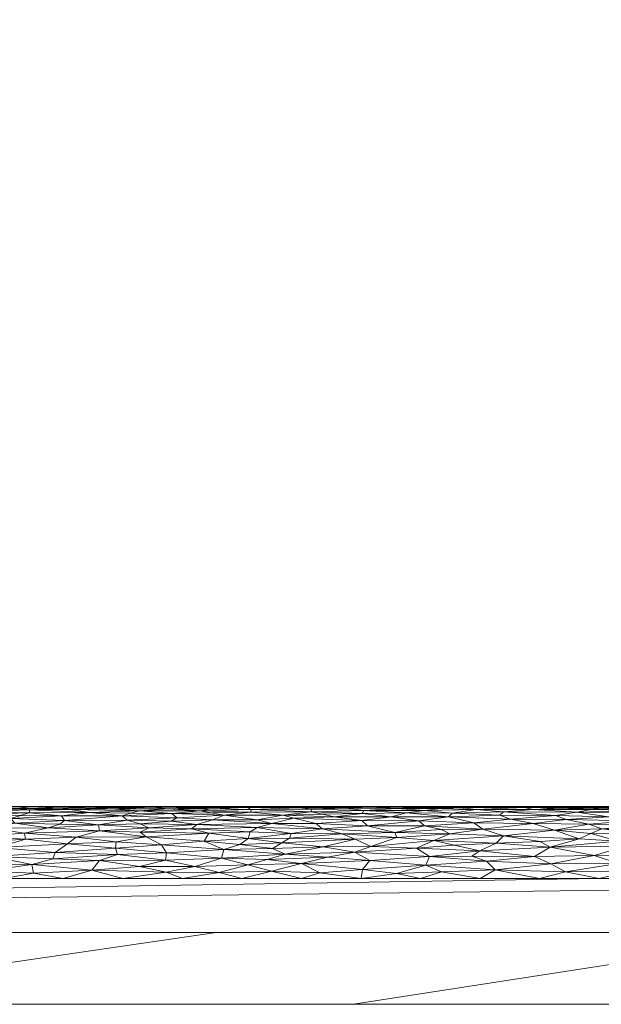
# Model space of a CAD drawing. Header units: millimetres. Extents: x -300 to 300, y 0 to 450.
# Tile 20 of 256: x -202 to -186, y 0 to 27. Entities that reach past the tile are written whole.
import ezdxf

# ---------------------------------------------------------------- set-up
doc = ezdxf.new("R2010")
doc.units = ezdxf.units.MM
doc.layers.add('A-GENM', color=13, linetype='Continuous')

# ---------------------------------------------------------------- blocks, each defined once
blk = doc.blocks.new('MODEL_CCAS0420-1080410R0 - MODEL_CCAS0420-1080410R0-453240-Preview')
at = {"layer": 'A-GENM', "lineweight": 9}
mesh = blk.add_polyface(dxfattribs=at)
corners = [(-296.159, -20, -110), (-295.657, -15.55, -110), (-294.177, -11.323, -110), (-291.793, -7.531, -110), (-288.625, -4.364, -110), (-284.831, -1.981, -110), (-280.602, -0.502, -110), (-276.147, 0, -110), (276.147, 0, -110), (280.596, -0.501, -110), (284.825, -1.978, -110), (288.619, -4.359, -110), (291.788, -7.525, -110), (294.174, -11.316, -110), (295.656, -15.545, -110), (296.159, -20, -110), (296.159, -426.171, -110), (295.658, -430.617, -110), (294.182, -434.842, -110), (291.802, -438.632, -110), (288.638, -441.797, -110), (284.848, -444.179, -110), (280.622, -445.657, -110), (276.171, -446.159, -110), (-276.171, -446.159, -110), (-280.617, -445.658, -110), (-284.842, -444.182, -110), (-288.632, -441.802, -110), (-291.797, -438.638, -110), (-294.179, -434.848, -110), (-295.657, -430.622, -110), (-296.159, -426.171, -110)]
mesh.append_faces([[corners[k] for k in face] for face in [(15, 12, 13, 14)]], dxfattribs={"vtx0": -1})
mesh.append_faces([[corners[k] for k in face] for face in [(16, 8, 15)]], dxfattribs={"vtx0": -1, "vtx1": -1})
mesh.append_faces([[corners[k] for k in face] for face in [(24, 31, 7, 8)]], dxfattribs={"vtx0": -1, "vtx1": -1, "vtx3": -1})
mesh.append_faces([[corners[k] for k in face] for face in [(31, 24, 25, 30), (18, 21, 22, 17), (17, 22, 23, 16)]], dxfattribs={"vtx0": -1, "vtx2": -1})
mesh.append_faces([[corners[k] for k in face] for face in [(0, 3, 4, 5), (0, 5, 6, 7)]], dxfattribs={"vtx0": -1, "vtx3": -1})
mesh.append_faces([[corners[k] for k in face] for face in [(28, 29, 27)]], dxfattribs={"vtx1": -1})
mesh.append_faces([[corners[k] for k in face] for face in [(25, 26, 30), (11, 12, 15, 10), (9, 10, 15, 8), (31, 0, 7)]], dxfattribs={"vtx1": -1, "vtx2": -1})
mesh.append_faces([[corners[k] for k in face] for face in [(23, 24, 8, 16)]], dxfattribs={"vtx1": -1, "vtx2": -1, "vtx3": -1})
mesh.append_faces([[corners[k] for k in face] for face in [(26, 27, 29, 30)]], dxfattribs={"vtx1": -1, "vtx3": -1})
mesh.append_faces([[corners[k] for k in face] for face in [(19, 20, 21, 18)]], dxfattribs={"vtx2": -1})
mesh.append_faces([[corners[k] for k in face] for face in [(0, 1, 2, 3)]], dxfattribs={"vtx3": -1})
mesh = blk.add_polyface(dxfattribs=at)
corners = [(279.918, 0, -2), (278.032, 0, -56), (276.147, 0, -110), (-276.147, 0, -110), (-278.032, 0, -56), (-279.918, 0, -2), (0, 0, -2)]
mesh.append_faces([[corners[k] for k in face] for face in [(6, 3, 4, 5)]], dxfattribs={"vtx0": -1})
mesh.append_faces([[corners[k] for k in face] for face in [(3, 6, 2)]], dxfattribs={"vtx0": -1, "vtx1": -1})
mesh.append_faces([[corners[k] for k in face] for face in [(1, 2, 6, 0)]], dxfattribs={"vtx1": -1})
mesh = blk.add_polyface(dxfattribs=at)
corners = [(279.918, 0, -2), (0, 0, -2), (-279.918, 0, -2), (-279.918, -0.586, -0.586), (-279.918, -2), (0, -2), (279.918, -2), (279.918, -0.586, -0.586), (-146.072, 0, -2), (-139.959, -2), (-209.938, -2), (-246.456, -2), (-73.036, 0, -2), (-212.995, 0, -2), (-69.979, -2), (-246.456, 0, -2), (146.072, -2), (139.959, 0, -2), (209.938, 0, -2), (246.456, 0, -2), (73.036, -2), (212.995, -2), (69.979, 0, -2), (246.456, -2), (-36.518, 0, -2), (-34.99, -2), (-52.485, -2), (34.99, 0, -2), (36.518, -2), (18.259, -2), (-263.187, -2), (-109.554, 0, -2), (-104.969, -2), (-122.464, -2), (263.187, 0, -2), (104.969, 0, -2), (109.554, -2), (91.295, -2), (-174.949, -2), (-179.533, 0, -2), (-162.803, 0, -2), (179.533, -2), (174.949, 0, -2), (192.444, 0, -2), (-157.454, -2), (-127.813, 0, -2), (-18.259, 0, -2), (-17.495, -2), (-229.726, 0, -2), (-228.197, -2), (229.726, -2), (228.197, 0, -2), (54.777, -2), (52.485, 0, -2), (-87.474, -2), (-91.295, 0, -2), (127.813, -2), (122.464, 0, -2), (-196.264, 0, -2), (-192.444, -2), (157.454, 0, -2), (162.803, -2), (-54.777, 0, -2), (17.495, 0, -2), (-263.187, 0, -2), (263.187, -2), (87.474, 0, -2), (196.264, -2)]
mesh.append_faces([[corners[k] for k in face] for face in [(44, 40, 38), (45, 33, 31), (46, 47, 1), (50, 51, 21), (52, 53, 28), (54, 55, 32), (56, 57, 36), (58, 59, 39), (60, 61, 42)]], dxfattribs={"vtx0": -1, "vtx1": -1})
mesh.append_faces([[corners[k] for k in face] for face in [(34, 65, 7), (30, 64, 3)]], dxfattribs={"vtx0": -1, "vtx1": -1, "vtx2": -1})
mesh.append_faces([[corners[k] for k in face] for face in [(5, 63, 1, 47), (42, 61, 41, 43), (19, 23, 65, 34), (32, 55, 31, 33), (28, 53, 27, 29), (39, 59, 38, 40), (36, 57, 35, 37), (21, 51, 18, 67), (63, 5, 29, 27), (67, 18, 43, 41), (37, 35, 66)]], dxfattribs={"vtx0": -1, "vtx2": -1})
mesh.append_faces([[corners[k] for k in face] for face in [(2, 3, 64)]], dxfattribs={"vtx1": -1})
mesh.append_faces([[corners[k] for k in face] for face in [(25, 47, 46, 24), (9, 33, 45, 8), (8, 40, 44, 9), (49, 10, 13, 48), (11, 49, 48, 15), (19, 51, 50, 23), (20, 37, 66, 22), (26, 25, 24, 62), (14, 26, 62, 12), (22, 53, 52, 20), (30, 11, 15, 64), (12, 55, 54, 14), (17, 57, 56, 16), (10, 59, 58, 13), (16, 61, 60, 17)]], dxfattribs={"vtx1": -1, "vtx3": -1})
mesh.append_faces([[corners[k] for k in face] for face in [(3, 4, 30), (65, 6, 7), (7, 0, 34)]], dxfattribs={"vtx2": -1})
mesh = blk.add_polyface(dxfattribs=at)
corners = [(-279.918, -2), (-292.651, -7.27), (-297.929, -20), (-297.929, -224.97), (-297.929, -429.94), (-292.661, -442.661), (-279.94, -447.929), (0, -447.929), (279.94, -447.929), (292.661, -442.661), (297.929, -429.94), (297.929, -224.97), (297.929, -20), (292.651, -7.27), (279.918, -2), (0, -2), (0, -3.5), (13.257, -3.5), (26.515, -3.5), (39.772, -3.5), (53.029, -3.5), (66.287, -3.5), (79.544, -3.5), (92.801, -3.5), (106.059, -3.5), (119.316, -3.5), (132.573, -3.5), (145.831, -3.5), (159.088, -3.5), (172.345, -3.5), (185.603, -3.5), (198.86, -3.5), (212.117, -3.5), (225.375, -3.5), (238.632, -3.5), (251.889, -3.5), (265.147, -3.5), (278.404, -3.5), (291.028, -7.487), (296.497, -19.511), (296.5, -32.769), (296.5, -46.026), (296.5, -59.283), (296.5, -72.541), (296.5, -85.798), (296.5, -99.055), (296.5, -112.313), (296.5, -125.57), (296.5, -138.827), (296.5, -152.085), (296.5, -165.342), (296.5, -178.599), (296.5, -191.857), (296.5, -205.114), (296.5, -218.371), (296.5, -231.629), (296.5, -244.886), (296.5, -258.143), (296.499, -271.401), (296.499, -284.658), (296.499, -297.915), (296.499, -311.173), (296.499, -324.43), (296.499, -337.687), (296.5, -350.945), (296.5, -364.202), (296.5, -377.459), (296.5, -390.717), (296.5, -403.974), (296.5, -417.231), (296.497, -430.489), (291.028, -442.513), (278.404, -446.5), (265.147, -446.5), (251.889, -446.5), (238.632, -446.5), (225.375, -446.5), (212.117, -446.5), (198.86, -446.5), (185.603, -446.5), (172.345, -446.5), (159.088, -446.5), (145.831, -446.5), (132.573, -446.5), (119.316, -446.5), (106.059, -446.5), (92.801, -446.5), (79.544, -446.5), (66.287, -446.5), (53.029, -446.5), (39.772, -446.5), (26.515, -446.5), (13.257, -446.5), (0, -446.5), (-12.926, -446.5), (-25.852, -446.5), (-38.777, -446.5), (-51.703, -446.5), (-64.629, -446.5), (-77.555, -446.5), (-90.48, -446.5), (-103.406, -446.5), (-116.332, -446.5), (-129.258, -446.5), (-142.183, -446.5), (-155.109, -446.5), (-168.035, -446.5), (-180.961, -446.5), (-193.887, -446.5), (-206.812, -446.5), (-219.738, -446.5), (-232.664, -446.5), (-245.59, -446.5), (-258.515, -446.5), (-271.441, -446.5), (-284.356, -445.968), (-294.544, -438.124), (-296.5, -425.35), (-296.5, -412.424), (-296.5, -399.498), (-296.5, -386.572), (-296.5, -373.646), (-296.5, -360.721), (-296.5, -347.795), (-296.499, -334.869), (-296.499, -321.943), (-296.499, -309.018), (-296.499, -296.092), (-296.499, -283.166), (-296.499, -270.24), (-296.5, -257.315), (-296.5, -244.389), (-296.5, -231.463), (-296.5, -218.537), (-296.5, -205.611), (-296.5, -192.686), (-296.5, -179.76), (-296.5, -166.834), (-296.5, -153.908), (-296.5, -140.983), (-296.5, -128.057), (-296.5, -115.131), (-296.5, -102.205), (-296.5, -89.28), (-296.5, -76.354), (-296.5, -63.428), (-296.5, -50.502), (-296.5, -37.576), (-296.5, -24.651), (-294.544, -11.876), (-284.356, -4.032), (-271.441, -3.5), (-258.515, -3.5), (-245.59, -3.5), (-232.664, -3.5), (-219.738, -3.5), (-206.812, -3.5), (-193.887, -3.5), (-180.961, -3.5), (-168.035, -3.5), (-155.109, -3.5), (-142.183, -3.5), (-129.258, -3.5), (-116.332, -3.5), (-103.406, -3.5), (-90.48, -3.5), (-77.555, -3.5), (-64.629, -3.5), (-51.703, -3.5), (-38.777, -3.5), (-25.852, -3.5), (-12.926, -3.5), (-294.538, -438.129), (-294.547, -438.108)]
mesh.append_faces([[corners[k] for k in face] for face in [(116, 172, 173)]])
mesh.append_faces([[corners[k] for k in face] for face in [(118, 4, 117), (6, 115, 5), (115, 6, 114), (7, 104, 6), (1, 150, 0), (151, 0, 150)]], dxfattribs={"vtx0": -1, "vtx1": -1})
mesh.append_faces([[corners[k] for k in face] for face in [(4, 124, 125), (7, 99, 100), (2, 148, 149), (149, 1, 2), (2, 141, 142), (0, 151, 152), (0, 160, 161, 15), (15, 165, 166), (15, 170, 171), (8, 81, 82, 7), (8, 72, 73), (11, 61, 62, 10), (12, 46, 47, 11), (38, 13, 14, 37), (13, 38, 39, 12)]], dxfattribs={"vtx0": -1, "vtx2": -1})
mesh.append_faces([[corners[k] for k in face] for face in [(4, 118, 119, 120), (4, 120, 121, 122), (3, 128, 129, 130), (3, 130, 131, 132), (3, 138, 139, 140), (0, 154, 155, 156), (0, 156, 157, 158), (15, 161, 162, 163), (15, 163, 164, 165), (8, 73, 74, 75), (7, 86, 87, 88), (7, 83, 84, 85), (10, 68, 69, 70), (11, 55, 56, 57), (14, 28, 29, 30), (14, 32, 33, 34), (15, 19, 20, 21), (12, 44, 45, 46), (11, 49, 50, 51), (11, 47, 48, 49), (12, 39, 40, 41)]], dxfattribs={"vtx0": -1, "vtx3": -1})
mesh.append_faces([[corners[k] for k in face] for face in [(123, 124, 4, 122), (127, 128, 3, 126), (113, 114, 6, 112), (111, 112, 6, 110), (109, 110, 6, 108), (107, 108, 6, 106), (96, 97, 7, 95), (105, 106, 6, 104), (103, 104, 7, 102), (101, 102, 7, 100), (98, 99, 7, 97), (94, 95, 7, 93), (135, 136, 3, 134), (137, 138, 3, 136), (133, 134, 3, 132), (145, 146, 2, 144), (147, 148, 2, 146), (143, 144, 2, 142), (149, 150, 1), (153, 154, 0, 152), (159, 160, 0, 158), (169, 170, 15, 168), (167, 168, 15, 166), (78, 79, 8, 77), (80, 81, 8, 79), (76, 77, 8, 75), (91, 92, 7, 90), (89, 90, 7, 88), (85, 86, 7), (82, 83, 7), (67, 68, 10, 66), (65, 66, 10, 64), (60, 61, 11, 59), (58, 59, 11, 57), (63, 64, 10, 62), (54, 55, 11, 53), (26, 27, 15, 25), (31, 32, 14, 30), (16, 17, 15, 171), (18, 19, 15, 17), (24, 25, 15, 23), (22, 23, 15, 21), (34, 35, 14), (52, 53, 11, 51), (36, 37, 14, 35), (42, 43, 12, 41), (43, 44, 12), (92, 93, 7)]], dxfattribs={"vtx1": -1, "vtx2": -1})
mesh.append_faces([[corners[k] for k in face] for face in [(3, 4, 125, 126), (2, 3, 140, 141), (71, 72, 8, 9), (70, 71, 9, 10), (27, 28, 14, 15)]], dxfattribs={"vtx1": -1, "vtx3": -1})
mesh.append_faces([[corners[k] for k in face] for face in [(4, 173, 117), (115, 172, 5)]], dxfattribs={"vtx2": -1})
mesh = blk.add_polyface(dxfattribs=at)
corners = [(183.671, -4.178, -0.125), (184.857, -4.395, -0.218), (185.744, -4.141, -0.112), (186.965, -4.373, -0.207), (185.073, -4.541, -0.298), (186.229, -5.341, -1.217), (184.42, -5.389, -1.341), (185.825, -5.422, -1.445), (185.933, -5.48, -1.718), (184.735, -5.478, -1.703), (185.041, -5.495, -1.849), (185.893, -5.015, -0.693), (184.717, -5.105, -0.806), (186.52, -5.138, -0.852), (185.343, -5.216, -0.973), (186.689, -5.495, -1.86), (185.933, -5.5, -2), (185.84, -4.751, -0.442), (185.529, -4.886, -0.558), (186.842, -4.841, -0.517), (183.946, -3.5), (184.775, -3.694, -0.011), (185.603, -3.5), (186.545, -3.686, -0.01), (184.446, -5.45, -1.554), (184.962, -5.331, -1.194), (183.722, -5.313, -1.155), (186.946, -3.904, -0.046), (185.066, -3.916, -0.048), (187.442, -5.03, -0.712), (186.817, -5.252, -1.034), (184.42, -4.967, -0.64), (183.721, -5.206, -0.956), (183.871, -4.512, -0.281), (183.665, -5.495, -1.858), (185.545, -5.457, -1.584), (186.672, -5.461, -1.607), (187.444, -5.417, -1.427), (186.161, -4.608, -0.34), (183.879, -4.861, -0.535), (184.38, -4.745, -0.437), (187.26, -3.5), (184.421, -5.5, -2)]
mesh.append_faces([[corners[k] for k in face] for face in [(20, 21, 22)]], dxfattribs={"vtx0": -1, "vtx1": -1})
mesh.append_faces([[corners[k] for k in face] for face in [(0, 1, 2), (3, 1, 4), (5, 6, 7), (8, 9, 10), (11, 12, 13), (12, 14, 13), (15, 10, 16), (17, 18, 19), (23, 22, 21), (3, 2, 1), (6, 24, 7), (19, 18, 11), (25, 14, 26), (27, 28, 2), (2, 28, 0), (11, 13, 29), (13, 14, 30), (11, 31, 12), (14, 5, 30), (32, 14, 12), (11, 18, 31), (33, 4, 1), (9, 34, 10), (35, 8, 36), (35, 7, 24), (5, 7, 37), (17, 19, 38), (39, 18, 40), (4, 17, 38), (40, 18, 17), (23, 21, 28), (23, 28, 27), (15, 8, 10), (8, 35, 9), (36, 7, 35), (40, 17, 4), (3, 4, 38), (18, 39, 31), (6, 5, 25), (14, 25, 5), (9, 35, 24)]], dxfattribs={"vtx0": -1, "vtx1": -1, "vtx2": -1})
mesh.append_faces([[corners[k] for k in face] for face in [(10, 42, 16)]], dxfattribs={"vtx0": -1, "vtx2": -1})
mesh.append_faces([[corners[k] for k in face] for face in [(41, 22, 23)]], dxfattribs={"vtx1": -1, "vtx2": -1})
mesh = blk.add_polyface(dxfattribs=at)
corners = [(189.712, -5.495, -1.851), (188.108, -5.494, -1.845), (188.956, -5.5, -2), (186.229, -5.341, -1.217), (187.444, -5.417, -1.427), (188.265, -5.356, -1.254), (187.442, -5.03, -0.712), (189.088, -5.053, -0.738), (188.841, -4.875, -0.548), (186.52, -5.138, -0.852), (186.817, -5.252, -1.034), (188.07, -5.152, -0.872), (186.842, -4.841, -0.517), (187.4, -4.111, -0.102), (186.965, -4.373, -0.207), (188.921, -4.272, -0.162), (185.744, -4.141, -0.112), (187.444, -5.5, -2), (186.689, -5.495, -1.86), (187.684, -5.474, -1.674), (185.933, -5.48, -1.718), (189.761, -4.739, -0.432), (188.265, -4.683, -0.391), (186.161, -4.608, -0.34), (188.471, -4.48, -0.263), (189.694, -5.317, -1.165), (188.367, -5.263, -1.055), (189.038, -5.418, -1.431), (187.241, -4.526, -0.289), (188.742, -3.983, -0.064), (186.946, -3.904, -0.046), (189.795, -5.214, -0.969), (185.893, -5.015, -0.693), (188.495, -3.743, -0.017), (186.545, -3.686, -0.01), (187.26, -3.5), (188.917, -3.5), (189.148, -4.125, -0.107), (185.933, -5.5, -2), (189.468, -5.474, -1.675), (190.202, -4.561, -0.31), (186.672, -5.461, -1.607), (185.825, -5.422, -1.445)]
mesh.append_faces([[corners[k] for k in face] for face in [(35, 33, 36)]], dxfattribs={"vtx0": -1, "vtx1": -1})
mesh.append_faces([[corners[k] for k in face] for face in [(0, 1, 2), (3, 4, 5), (6, 7, 8), (9, 10, 11), (12, 6, 8), (13, 14, 15), (14, 13, 16), (17, 1, 18), (19, 20, 18), (8, 21, 22), (11, 7, 6), (8, 22, 12), (23, 12, 22), (14, 24, 15), (5, 25, 26), (11, 10, 26), (5, 4, 27), (10, 5, 26), (19, 27, 4), (28, 22, 24), (29, 30, 13), (9, 11, 6), (31, 11, 26), (12, 32, 6), (5, 10, 3), (33, 34, 30), (33, 35, 34), (29, 33, 30), (13, 30, 16), (37, 13, 15), (19, 18, 1), (27, 19, 39), (39, 19, 1), (28, 24, 14), (40, 24, 22), (41, 20, 19), (19, 4, 41), (42, 41, 4), (13, 37, 29), (14, 23, 28), (22, 28, 23)]], dxfattribs={"vtx0": -1, "vtx1": -1, "vtx2": -1})
mesh.append_faces([[corners[k] for k in face] for face in [(1, 17, 2)]], dxfattribs={"vtx0": -1, "vtx2": -1})
mesh.append_faces([[corners[k] for k in face] for face in [(38, 17, 18)]], dxfattribs={"vtx1": -1, "vtx2": -1})
mesh = blk.add_polyface(dxfattribs=at)
corners = [(189.694, -5.317, -1.165), (190.965, -5.329, -1.191), (189.795, -5.214, -0.969), (190.431, -3.873, -0.039), (188.742, -3.983, -0.064), (190.327, -4.113, -0.103), (189.088, -5.053, -0.738), (188.07, -5.152, -0.872), (188.265, -5.356, -1.254), (189.038, -5.418, -1.431), (189.468, -5.474, -1.675), (189.712, -5.495, -1.851), (190.744, -5.477, -1.697), (190.202, -4.561, -0.31), (188.265, -4.683, -0.391), (189.761, -4.739, -0.432), (191.02, -5.495, -1.854), (190.467, -5.389, -1.341), (188.495, -3.743, -0.017), (191.244, -3.637, -0.005), (190.574, -3.5), (189.99, -3.681, -0.009), (189.997, -5.445, -1.532), (191.983, -4.004, -0.07), (188.921, -4.272, -0.162), (190.69, -4.343, -0.194), (191.389, -5.216, -0.972), (189.64, -4.427, -0.234), (190.624, -5.108, -0.81), (190.466, -4.966, -0.639), (188.841, -4.875, -0.548), (189.992, -4.861, -0.535), (191.294, -4.779, -0.464), (188.367, -5.263, -1.055), (189.148, -4.125, -0.107), (188.471, -4.48, -0.263), (188.917, -3.5), (188.956, -5.5, -2), (190.468, -5.5, -2), (188.108, -5.494, -1.845), (191.236, -5.447, -1.542), (191.238, -4.641, -0.361), (191.961, -4.393, -0.217)]
mesh.append_faces([[corners[k] for k in face] for face in [(36, 21, 20)]], dxfattribs={"vtx0": -1, "vtx1": -1})
mesh.append_faces([[corners[k] for k in face] for face in [(0, 1, 2), (3, 4, 5), (6, 7, 2), (0, 8, 9), (10, 11, 12), (13, 14, 15), (12, 11, 16), (17, 0, 9), (3, 18, 4), (19, 20, 21), (17, 9, 22), (5, 23, 3), (5, 24, 25), (2, 1, 26), (13, 25, 27), (6, 28, 29), (2, 26, 28), (30, 6, 29), (31, 32, 15), (6, 2, 28), (0, 2, 33), (0, 17, 1), (22, 9, 10), (5, 4, 34), (35, 27, 24), (21, 36, 18), (18, 3, 21), (16, 11, 38), (39, 11, 10), (22, 12, 40), (31, 15, 30), (15, 32, 41), (13, 42, 25), (15, 41, 13), (12, 22, 10), (17, 22, 40), (24, 5, 34), (3, 19, 21), (30, 29, 31), (32, 31, 29), (24, 27, 25), (35, 13, 27)]], dxfattribs={"vtx0": -1, "vtx1": -1, "vtx2": -1})
mesh.append_faces([[corners[k] for k in face] for face in [(37, 38, 11)]], dxfattribs={"vtx1": -1, "vtx2": -1})
mesh = blk.add_polyface(dxfattribs=at)
corners = [(192.19, -3.75, -0.018), (190.431, -3.873, -0.039), (191.983, -4.004, -0.07), (192.2, -5.309, -1.146), (192.976, -5.218, -0.976), (191.389, -5.216, -0.972), (192.207, -5.111, -0.814), (190.624, -5.108, -0.81), (192.049, -4.969, -0.643), (190.466, -4.966, -0.639), (191.294, -4.779, -0.464), (192.946, -5.495, -1.854), (193.959, -5.469, -1.647), (191.979, -5.484, -1.743), (191.979, -5.5, -2), (191.02, -5.495, -1.854), (192.152, -5.392, -1.351), (191.236, -5.447, -1.542), (192.65, -5.458, -1.589), (190.965, -5.329, -1.191), (193.62, -5.353, -1.246), (190.467, -5.389, -1.341), (193.302, -4.885, -0.557), (193.299, -5.291, -1.109), (193.492, -5.03, -0.711), (192.754, -4.746, -0.438), (191.238, -4.641, -0.361), (193.288, -4.38, -0.211), (192.401, -4.236, -0.147), (191.961, -4.393, -0.217), (192.395, -4.59, -0.328), (190.327, -4.113, -0.103), (193.16, -4.092, -0.096), (193.89, -3.92, -0.049), (193.381, -3.66, -0.007), (192.231, -3.5), (190.202, -4.561, -0.31), (190.69, -4.343, -0.194), (190.574, -3.5), (191.244, -3.637, -0.005), (193.491, -5.5, -2), (190.744, -5.477, -1.697), (190.468, -5.5, -2), (193.606, -5.426, -1.46)]
mesh.append_faces([[corners[k] for k in face] for face in [(40, 11, 14)]], dxfattribs={"vtx0": -1, "vtx1": -1})
mesh.append_faces([[corners[k] for k in face] for face in [(0, 1, 2), (3, 4, 5), (5, 4, 6), (6, 7, 5), (7, 8, 9), (10, 9, 8), (11, 12, 13), (14, 11, 15), (16, 17, 18), (19, 16, 3), (3, 16, 20), (17, 16, 21), (18, 13, 12), (8, 22, 10), (3, 23, 4), (8, 6, 24), (6, 8, 7), (24, 22, 8), (10, 25, 26), (27, 28, 29), (26, 25, 30), (10, 22, 25), (2, 31, 28), (32, 2, 28), (2, 33, 0), (34, 35, 0), (36, 26, 29), (28, 31, 37), (15, 13, 41), (13, 17, 41), (16, 18, 43), (17, 13, 18), (11, 13, 15), (16, 19, 21), (5, 19, 3), (29, 28, 37), (30, 27, 29), (29, 26, 30), (39, 1, 0), (35, 39, 0)]], dxfattribs={"vtx0": -1, "vtx1": -1, "vtx2": -1})
mesh.append_faces([[corners[k] for k in face] for face in [(15, 42, 14)]], dxfattribs={"vtx0": -1, "vtx2": -1})
mesh.append_faces([[corners[k] for k in face] for face in [(35, 38, 39)]], dxfattribs={"vtx1": -1, "vtx2": -1})
mesh = blk.add_polyface(dxfattribs=at)
corners = [(193.62, -5.353, -1.246), (192.152, -5.392, -1.351), (193.606, -5.426, -1.46), (193.889, -3.5), (193.381, -3.66, -0.007), (194.718, -3.707, -0.012), (194.697, -4.335, -0.19), (193.288, -4.38, -0.211), (194.43, -4.491, -0.269), (192.207, -5.111, -0.814), (194.096, -5.182, -0.917), (193.492, -5.03, -0.711), (195.285, -5.421, -1.441), (194.247, -5.493, -1.834), (193.491, -5.5, -2), (195.003, -5.5, -2), (195.122, -4.921, -0.592), (195.312, -4.798, -0.479), (194.173, -4.754, -0.444), (195.299, -5.345, -1.227), (194.406, -5.265, -1.06), (193.299, -5.291, -1.109), (192.2, -5.309, -1.146), (193.959, -5.469, -1.647), (194.224, -4.624, -0.35), (195.368, -4.612, -0.342), (193.302, -4.885, -0.557), (192.976, -5.218, -0.976), (192.754, -4.746, -0.438), (194.71, -5.03, -0.711), (195.546, -3.5), (195.4, -5.478, -1.705), (191.983, -4.004, -0.07), (193.16, -4.092, -0.096), (193.89, -3.92, -0.049), (194.343, -4.178, -0.125), (195.385, -3.881, -0.041), (192.946, -5.495, -1.854), (192.65, -5.458, -1.589), (194.84, -4.029, -0.077), (192.401, -4.236, -0.147), (192.395, -4.59, -0.328), (195.117, -5.129, -0.839), (192.231, -3.5), (192.19, -3.75, -0.018)]
mesh.append_faces([[corners[k] for k in face] for face in [(43, 4, 3)]], dxfattribs={"vtx0": -1, "vtx1": -1})
mesh.append_faces([[corners[k] for k in face] for face in [(0, 1, 2), (3, 4, 5), (6, 7, 8), (9, 10, 11), (2, 12, 0), (16, 17, 18), (0, 19, 20), (19, 0, 12), (21, 22, 0), (23, 12, 2), (24, 18, 25), (18, 26, 16), (10, 27, 20), (27, 10, 9), (18, 28, 26), (10, 29, 11), (24, 28, 18), (29, 26, 11), (23, 13, 31), (32, 33, 34), (7, 6, 35), (4, 34, 5), (36, 5, 34), (37, 14, 13), (23, 2, 38), (23, 37, 13), (39, 36, 34), (33, 39, 34), (24, 25, 8), (7, 35, 40), (41, 8, 7), (8, 41, 24), (28, 24, 41), (0, 20, 21), (20, 27, 21), (20, 42, 10), (10, 42, 29), (26, 29, 16), (40, 35, 33), (33, 35, 39), (34, 4, 44)]], dxfattribs={"vtx0": -1, "vtx1": -1, "vtx2": -1})
mesh.append_faces([[corners[k] for k in face] for face in [(13, 14, 15), (5, 30, 3)]], dxfattribs={"vtx0": -1, "vtx2": -1})
mesh = blk.add_polyface(dxfattribs=at)
corners = [(195.368, -4.612, -0.342), (196.464, -4.758, -0.447), (196.596, -4.536, -0.295), (196.405, -5.327, -1.186), (196.035, -5.259, -1.049), (195.299, -5.345, -1.227), (196.709, -5.384, -1.327), (195.4, -5.478, -1.705), (194.247, -5.493, -1.834), (195.466, -5.495, -1.86), (195.605, -4.449, -0.246), (194.43, -4.491, -0.269), (194.697, -4.335, -0.19), (195.285, -5.421, -1.441), (195.117, -5.129, -0.839), (194.406, -5.265, -1.06), (196.4, -5.437, -1.501), (196.366, -5.133, -0.845), (197.361, -5.192, -0.934), (194.71, -5.03, -0.711), (196.797, -4.998, -0.674), (195.122, -4.921, -0.592), (196.731, -5.469, -1.649), (196.052, -4.308, -0.178), (196.114, -4.061, -0.086), (194.343, -4.178, -0.125), (196.948, -4.878, -0.55), (197.643, -4.215, -0.139), (197.784, -4.433, -0.238), (195.385, -3.881, -0.041), (196.859, -3.831, -0.031), (196.176, -3.665, -0.008), (194.84, -4.029, -0.077), (195.003, -5.5, -2), (196.894, -5.493, -1.829), (196.514, -5.5, -2), (193.959, -5.469, -1.647), (197.203, -3.5), (195.546, -3.5), (194.718, -3.707, -0.012), (197.495, -5.305, -1.139), (194.173, -4.754, -0.444), (195.312, -4.798, -0.479)]
mesh.append_faces([[corners[k] for k in face] for face in [(35, 9, 33)]], dxfattribs={"vtx0": -1, "vtx1": -1})
mesh.append_faces([[corners[k] for k in face] for face in [(0, 1, 2), (3, 4, 5), (3, 5, 6), (7, 8, 9), (0, 2, 10), (11, 10, 12), (6, 5, 13), (14, 15, 4), (6, 13, 16), (4, 15, 5), (17, 4, 18), (19, 20, 21), (7, 22, 16), (10, 2, 23), (23, 24, 25), (21, 20, 26), (27, 24, 23), (23, 2, 28), (29, 30, 31), (24, 29, 32), (33, 9, 8), (7, 34, 22), (34, 9, 35), (13, 36, 7), (7, 16, 13), (38, 39, 31), (29, 31, 39), (24, 30, 29), (24, 32, 25), (34, 7, 9), (20, 19, 17), (4, 17, 14), (4, 3, 40), (12, 23, 25), (0, 10, 11), (0, 41, 42), (23, 12, 10), (26, 1, 42), (19, 14, 17), (26, 42, 21), (0, 42, 1)]], dxfattribs={"vtx0": -1, "vtx1": -1, "vtx2": -1})
mesh.append_faces([[corners[k] for k in face] for face in [(31, 37, 38)]], dxfattribs={"vtx0": -1, "vtx2": -1})
mesh = blk.add_polyface(dxfattribs=at)
corners = [(197.643, -4.215, -0.139), (197.675, -4.009, -0.071), (196.114, -4.061, -0.086), (196.894, -5.493, -1.829), (198.026, -5.5, -2), (198.579, -5.495, -1.86), (197.784, -4.433, -0.238), (196.596, -4.536, -0.295), (198.212, -4.661, -0.375), (198.398, -3.836, -0.032), (196.859, -3.831, -0.031), (196.948, -4.878, -0.55), (198.376, -4.791, -0.473), (196.464, -4.758, -0.447), (198.737, -5.119, -0.825), (197.51, -5.091, -0.788), (197.361, -5.192, -0.934), (198.026, -5.48, -1.717), (196.731, -5.469, -1.649), (197.606, -5.439, -1.509), (199.202, -5.436, -1.495), (198.399, -5.381, -1.319), (198.882, -5.244, -1.021), (197.495, -5.305, -1.139), (196.035, -5.259, -1.049), (196.709, -5.384, -1.327), (196.366, -5.133, -0.845), (198.378, -5.021, -0.7), (196.797, -4.998, -0.674), (196.052, -4.308, -0.178), (199.046, -4.523, -0.287), (198.138, -4.91, -0.581), (197.655, -3.674, -0.009), (198.86, -3.5), (197.203, -3.5), (199.059, -4.346, -0.195), (199.005, -4.168, -0.122), (196.176, -3.665, -0.008), (196.4, -5.437, -1.501), (196.514, -5.5, -2), (199.513, -3.999, -0.069), (199.719, -3.735, -0.016), (198.65, -5.316, -1.162), (196.405, -5.327, -1.186)]
mesh.append_faces([[corners[k] for k in face] for face in [(0, 1, 2), (3, 4, 5), (6, 7, 8), (1, 9, 10), (11, 12, 13), (14, 15, 16), (17, 18, 3), (19, 20, 21), (18, 17, 19), (22, 14, 16), (23, 22, 16), (24, 23, 16), (23, 25, 21), (19, 21, 25), (16, 15, 26), (15, 27, 28), (7, 13, 8), (6, 0, 29), (8, 30, 6), (11, 28, 31), (17, 20, 19), (30, 35, 6), (0, 6, 35), (35, 36, 0), (2, 1, 10), (32, 37, 10), (38, 18, 19), (25, 38, 19), (36, 1, 0), (40, 9, 1), (9, 32, 10), (32, 9, 41), (34, 37, 32), (22, 23, 42), (21, 42, 23), (27, 15, 14), (28, 26, 15), (28, 27, 31), (25, 23, 43), (13, 12, 8), (12, 11, 31), (3, 5, 17)]], dxfattribs={"vtx0": -1, "vtx1": -1, "vtx2": -1})
mesh.append_faces([[corners[k] for k in face] for face in [(32, 33, 34), (3, 39, 4)]], dxfattribs={"vtx0": -1, "vtx2": -1})
mesh = blk.add_polyface(dxfattribs=at)
corners = [(198.65, -5.316, -1.162), (198.399, -5.381, -1.319), (199.787, -5.332, -1.197), (199.512, -4.822, -0.5), (199.534, -4.99, -0.665), (200.935, -4.913, -0.584), (198.882, -5.244, -1.021), (199.719, -3.735, -0.016), (198.86, -3.5), (197.655, -3.674, -0.009), (200.612, -5.015, -0.694), (200.564, -5.239, -1.013), (198.378, -5.021, -0.7), (198.138, -4.91, -0.581), (200.399, -4.46, -0.252), (200.743, -4.22, -0.141), (199.059, -4.346, -0.195), (199.698, -5.489, -1.786), (201.429, -5.492, -1.812), (200.592, -5.459, -1.597), (200.329, -5.423, -1.449), (199.202, -5.436, -1.495), (200.485, -5.112, -0.815), (198.737, -5.119, -0.825), (199.473, -5.468, -1.641), (198.026, -5.48, -1.717), (198.212, -4.661, -0.375), (200.158, -4.651, -0.368), (199.046, -4.523, -0.287), (201.595, -4.764, -0.452), (198.376, -4.791, -0.473), (200.811, -4.048, -0.082), (199.005, -4.168, -0.122), (201.396, -3.892, -0.043), (199.513, -3.999, -0.069), (200.517, -3.5), (201.346, -3.644, -0.006), (198.579, -5.495, -1.86), (199.538, -5.5, -2), (198.398, -3.836, -0.032), (197.675, -4.009, -0.071), (201.049, -5.5, -2), (201.45, -5.409, -1.401), (198.026, -5.5, -2)]
mesh.append_faces([[corners[k] for k in face] for face in [(41, 17, 38), (38, 37, 43)]], dxfattribs={"vtx0": -1, "vtx1": -1})
mesh.append_faces([[corners[k] for k in face] for face in [(0, 1, 2), (3, 4, 5), (0, 2, 6), (7, 8, 9), (4, 10, 5), (2, 11, 6), (12, 4, 13), (14, 15, 16), (17, 18, 19), (20, 1, 21), (6, 11, 22), (2, 1, 20), (22, 4, 23), (22, 23, 6), (3, 13, 4), (17, 24, 25), (26, 3, 27), (27, 14, 28), (3, 29, 27), (30, 13, 3), (20, 21, 19), (14, 16, 28), (15, 31, 32), (33, 7, 34), (33, 34, 31), (21, 24, 19), (27, 28, 26), (35, 7, 36), (17, 37, 38), (17, 25, 37), (39, 34, 7), (15, 32, 16), (40, 32, 34), (4, 12, 23), (4, 22, 10), (3, 26, 30), (2, 20, 42), (32, 31, 34), (25, 24, 21), (17, 19, 24)]], dxfattribs={"vtx0": -1, "vtx1": -1, "vtx2": -1})
mesh.append_faces([[corners[k] for k in face] for face in [(7, 35, 8)]], dxfattribs={"vtx0": -1, "vtx2": -1})
mesh = blk.add_polyface(dxfattribs=at)
corners = [(200.935, -4.913, -0.584), (200.612, -5.015, -0.694), (201.865, -5.038, -0.72), (199.787, -5.332, -1.197), (201.45, -5.409, -1.401), (201.464, -5.328, -1.188), (200.564, -5.239, -1.013), (201.396, -3.892, -0.043), (202.497, -4.115, -0.103), (203.455, -3.9, -0.044), (201.8, -5.45, -1.554), (203.056, -5.435, -1.492), (200.329, -5.423, -1.449), (200.811, -4.048, -0.082), (203.317, -5.494, -1.839), (201.429, -5.492, -1.812), (202.561, -5.5, -2), (201.595, -4.764, -0.452), (202.534, -4.896, -0.568), (200.592, -5.459, -1.597), (202.359, -4.359, -0.201), (201.565, -4.596, -0.332), (202.703, -4.516, -0.283), (200.158, -4.651, -0.368), (201.976, -5.173, -0.904), (201.709, -5.255, -1.04), (202.497, -5.476, -1.687), (199.698, -5.489, -1.786), (201.049, -5.5, -2), (202.955, -5.368, -1.285), (202.771, -5.286, -1.1), (200.485, -5.112, -0.815), (203.068, -5.12, -0.826), (202.908, -4.669, -0.381), (199.512, -4.822, -0.5), (200.399, -4.46, -0.252), (200.743, -4.22, -0.141), (202.174, -3.5), (201.346, -3.644, -0.006), (202.695, -3.703, -0.012), (200.517, -3.5), (199.719, -3.735, -0.016)]
mesh.append_faces([[corners[k] for k in face] for face in [(40, 38, 37)]], dxfattribs={"vtx0": -1, "vtx1": -1})
mesh.append_faces([[corners[k] for k in face] for face in [(0, 1, 2), (3, 4, 5), (5, 6, 3), (7, 8, 9), (10, 11, 4), (4, 12, 10), (8, 7, 13), (14, 15, 16), (17, 0, 18), (15, 10, 19), (20, 21, 22), (17, 21, 23), (24, 6, 25), (14, 26, 15), (27, 28, 15), (15, 26, 10), (11, 29, 4), (5, 4, 29), (30, 5, 29), (30, 25, 5), (24, 31, 6), (2, 31, 24), (2, 24, 32), (2, 18, 0), (17, 18, 33), (0, 17, 34), (23, 21, 35), (21, 17, 33), (22, 21, 33), (21, 20, 35), (36, 35, 20), (8, 36, 20), (37, 38, 39), (39, 38, 7), (7, 9, 39), (7, 38, 41), (11, 10, 26), (2, 1, 31), (10, 12, 19), (8, 13, 36), (5, 25, 6), (30, 24, 25)]], dxfattribs={"vtx0": -1, "vtx1": -1, "vtx2": -1})
mesh.append_faces([[corners[k] for k in face] for face in [(28, 16, 15)]], dxfattribs={"vtx1": -1, "vtx2": -1})
mesh = blk.add_polyface(dxfattribs=at)
corners = [(0, -113.079, -5), (74.359, -113.079, -5), (148.718, -113.079, -5), (223.077, -113.079, -5), (294.5, -132.968, -5), (294.499, -81.318, -5), (294.499, -29.667, -5), (258.762, -5.5, -5), (206.609, -5.5, -5), (154.956, -5.5, -5), (103.303, -5.5, -5), (51.652, -5.5, -5), (0, -5.5, -5), (-59.752, -5.5, -5), (-119.504, -5.5, -5), (-179.256, -5.5, -5), (-239.009, -5.5, -5), (-294.499, -25.775, -5), (-289.1, -8.453, -5), (-294.499, -73.214, -5), (-294.5, -132.968, -5), (-275.116, -113.088, -5), (-244.547, -113.079, -5), (-213.979, -113.079, -5), (-183.41, -113.079, -5), (-152.842, -113.079, -5), (-122.274, -113.079, -5), (-91.705, -113.079, -5), (-61.137, -113.079, -5), (-30.568, -113.079, -5), (-119.5, -65, -5), (-114.374, -52.626, -5), (-102, -47.5, -5), (-89.626, -52.626, -5), (-84.5, -65, -5), (-89.626, -77.374, -5), (-102, -82.5, -5), (-114.374, -77.374, -5), (17.5, -65, -5), (12.374, -77.374, -5), (0, -82.5, -5), (-12.374, -77.374, -5), (-17.5, -65, -5), (-12.374, -52.626, -5), (0, -47.5, -5), (12.374, -52.626, -5), (119.5, -65, -5), (114.374, -77.374, -5), (102, -82.5, -5), (89.626, -77.374, -5), (84.5, -65, -5), (89.626, -52.626, -5), (102, -47.5, -5), (114.374, -52.626, -5), (-290.42, -24.284, -5)]
mesh.append_faces([[corners[k] for k in face] for face in [(18, 17, 54)]])
mesh.append_faces([[corners[k] for k in face] for face in [(32, 14, 31), (42, 29, 41), (50, 1, 49), (8, 3, 7), (53, 10, 52)]], dxfattribs={"vtx0": -1, "vtx1": -1})
mesh.append_faces([[corners[k] for k in face] for face in [(13, 34, 42, 43)]], dxfattribs={"vtx0": -1, "vtx1": -1, "vtx3": -1})
mesh.append_faces([[corners[k] for k in face] for face in [(30, 24, 25, 37), (16, 22, 23, 15), (35, 27, 28, 34), (37, 25, 26, 36), (36, 26, 27, 35), (31, 14, 15, 30), (13, 33, 34), (0, 40, 41, 29), (11, 50, 51, 10), (12, 44, 45, 11), (10, 51, 52)]], dxfattribs={"vtx0": -1, "vtx2": -1})
mesh.append_faces([[corners[k] for k in face] for face in [(19, 21, 22, 16), (15, 23, 24, 30), (11, 45, 38, 50)]], dxfattribs={"vtx0": -1, "vtx2": -1, "vtx3": -1})
mesh.append_faces([[corners[k] for k in face] for face in [(20, 21, 19)]], dxfattribs={"vtx1": -1})
mesh.append_faces([[corners[k] for k in face] for face in [(47, 48, 2)]], dxfattribs={"vtx1": -1, "vtx2": -1})
mesh.append_faces([[corners[k] for k in face] for face in [(28, 29, 42, 34), (38, 39, 1, 50), (46, 47, 2, 9)]], dxfattribs={"vtx1": -1, "vtx2": -1, "vtx3": -1})
mesh.append_faces([[corners[k] for k in face] for face in [(13, 14, 32, 33), (12, 13, 43, 44), (39, 40, 0, 1), (48, 49, 1, 2), (2, 3, 8, 9), (53, 46, 9, 10)]], dxfattribs={"vtx1": -1, "vtx3": -1})
mesh.append_faces([[corners[k] for k in face] for face in [(16, 54, 19), (5, 6, 7)]], dxfattribs={"vtx2": -1})
mesh.append_faces([[corners[k] for k in face] for face in [(3, 4, 5, 7)]], dxfattribs={"vtx2": -1, "vtx3": -1})
mesh = blk.add_polyface(dxfattribs=at)
corners = [(154.956, -5.5, -5), (151.165, -5.5, -2), (148.5, -5.5, -5), (193.696, -5.5, -5), (199.538, -5.5, -2), (193.491, -5.5, -2), (174.326, -5.5, -5), (180.783, -5.5, -5), (175.351, -5.5, -2), (108.839, -5.5, -2), (103.303, -5.5, -5), (109.76, -5.5, -5), (142.043, -5.5, -5), (145.118, -5.5, -2), (139.072, -5.5, -2), (120.932, -5.5, -2), (116.217, -5.5, -5), (122.673, -5.5, -5), (157.211, -5.5, -2), (161.413, -5.5, -5), (167.869, -5.5, -5), (163.258, -5.5, -2), (200.152, -5.5, -5), (205.584, -5.5, -2), (187.444, -5.5, -2), (187.239, -5.5, -5), (169.305, -5.5, -2), (181.398, -5.5, -2), (114.885, -5.5, -2), (126.978, -5.5, -2), (129.13, -5.5, -5), (206.609, -5.5, -5), (135.586, -5.5, -5), (133.025, -5.5, -2), (102.792, -5.5, -2), (96.847, -5.5, -5)]
mesh.append_faces([[corners[k] for k in face] for face in [(0, 1, 2), (3, 24, 25), (18, 19, 21), (26, 6, 8), (27, 25, 24), (13, 2, 1), (33, 32, 14), (15, 17, 29)]], dxfattribs={"vtx0": -1, "vtx1": -1})
mesh.append_faces([[corners[k] for k in face] for face in [(3, 4, 5), (9, 10, 11), (12, 13, 14), (15, 16, 17), (22, 23, 4), (26, 20, 6), (4, 3, 22), (3, 5, 24), (20, 26, 21), (27, 7, 25), (29, 17, 30), (7, 27, 8), (18, 0, 19), (13, 12, 2), (33, 30, 32), (10, 9, 34), (30, 33, 29), (16, 15, 28)]], dxfattribs={"vtx0": -1, "vtx2": -1})
mesh.append_faces([[corners[k] for k in face] for face in [(6, 7, 8), (18, 1, 0), (19, 20, 21), (28, 9, 11), (22, 31, 23), (32, 12, 14), (35, 10, 34), (11, 16, 28)]], dxfattribs={"vtx1": -1, "vtx2": -1})

msp = doc.modelspace()

# ---------------------------------------------------------------- block references
at = {"layer": 'A-GENM', "lineweight": 9, "rotation": 180}
msp.add_blockref('MODEL_CCAS0420-1080410R0 - MODEL_CCAS0420-1080410R0-453240-Preview', (0, 0, 850), dxfattribs=at)

doc.saveas('drawing.dxf')
